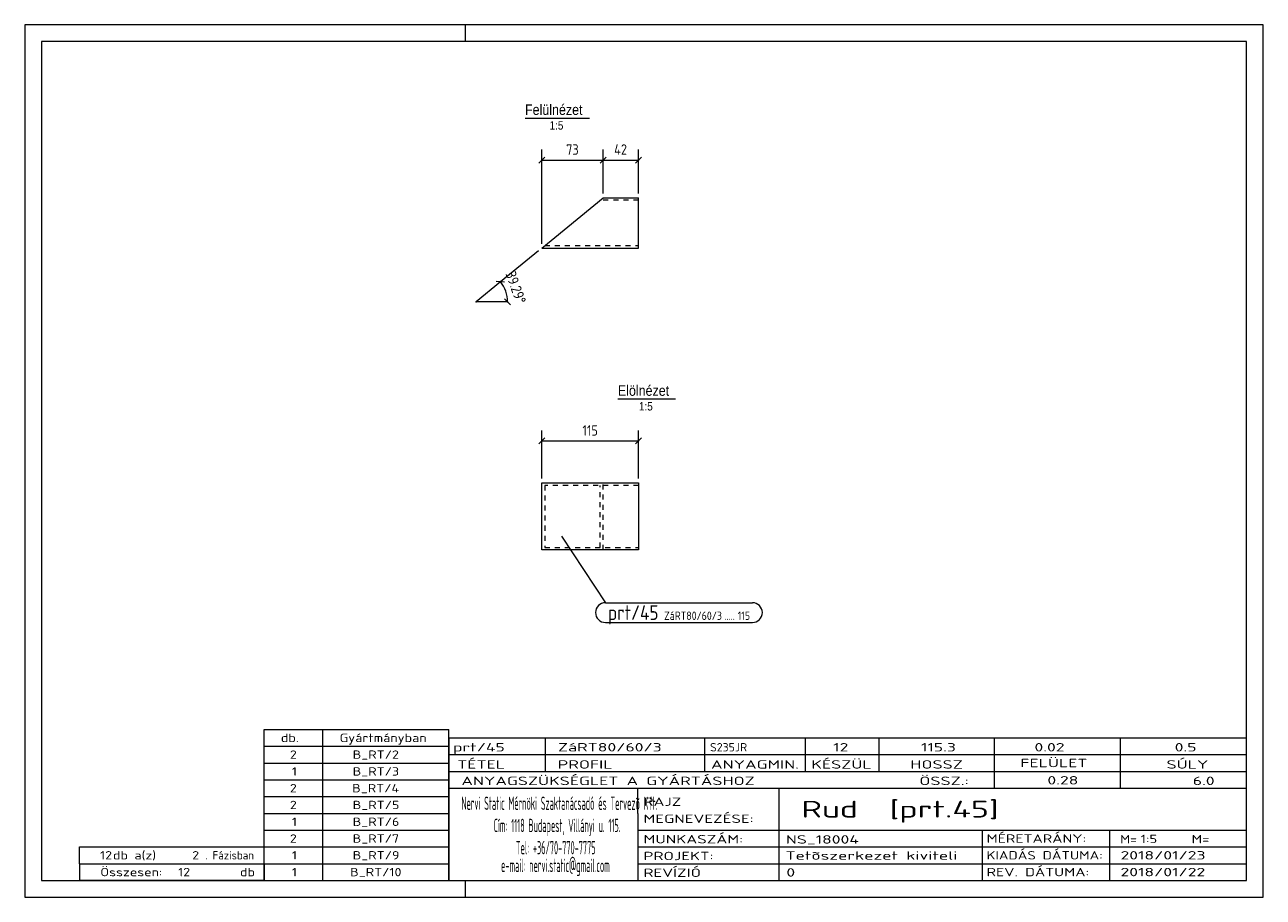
# Model space of a CAD drawing. Header units: millimetres. Extents: x 1 to 296, y 1 to 209.
import ezdxf

# ---------------------------------------------------------------- set-up
doc = ezdxf.new("R2010")
doc.units = ezdxf.units.MM
doc.header["$LTSCALE"] = 0.6
doc.linetypes.add('XKITLINE00', pattern=[0])
doc.linetypes.add('XKITLINE02', pattern=[4, 2, -2])
for name, color, linetype, lineweight in [('DrawingSheet', 5, 'Continuous', 0), ('OtherObjectType', 1, 'Continuous', 0), ('Part', 2, 'Continuous', 0), ('PartMark', 3, 'Continuous', 0), ('Z-DIMENSIONS', 1, 'Continuous', 0)]:
    doc.layers.add(name, color=color, linetype=linetype, lineweight=lineweight)
doc.styles.add('ARIAL', font='ARIAL.TTF')
doc.styles.add('ISOCPEUR', font='ISOCPEUR.TTF')

msp = doc.modelspace()

# ---------------------------------------------------------------- linework, layer by layer
at = {"layer": 'DrawingSheet', "color": 2, "linetype": 'XKITLINE00', "lineweight": 0}
for p, q in [((296, 209), (1, 209)), ((1, 209), (1, 1)), ((106, 205), (106, 209)), ((296, 1), (296, 209)), ((106, 1), (106, 5)), ((1, 1), (296, 1))]:
    msp.add_line(p, q, dxfattribs=at)
at = {"layer": 'DrawingSheet', "color": 3, "linetype": 'XKITLINE00', "lineweight": 0}
for p, q in [((292, 205), (5, 205)), ((5, 205), (5, 5)), ((292, 5), (292, 205)), ((5, 5), (292, 5))]:
    msp.add_line(p, q, dxfattribs=at)
at = {"layer": 'OtherObjectType', "color": 6, "linetype": 'XKITLINE00', "lineweight": 0}
for p, q in [((120.16, 186.75), (135.54, 186.75)), ((142.28, 119.79), (155.99, 119.79))]:
    msp.add_line(p, q, dxfattribs=at)
at = {"layer": 'OtherObjectType', "color": 7, "linetype": 'XKITLINE00', "lineweight": 0}
for p, q in [((58, 41), (102, 41)), ((58, 37), (58, 41)), ((72, 37), (72, 41)), ((102, 37), (102, 41)), ((102, 39), (292, 39)), ((102, 39), (102, 35)), ((102, 39), (292, 39)), ((125, 35), (125, 39)), ((163, 35), (163, 39)), ((187, 35), (187, 39)), ((204.5, 35), (204.5, 39)), ((232, 35), (232, 39)), ((262, 35), (262, 39)), ((292, 35), (292, 39)), ((58, 37), (102, 37)), ((58, 33), (58, 37)), ((72, 33), (72, 37)), ((102, 33), (102, 37)), ((58, 33), (102, 33)), ((58, 29), (58, 33)), ((72, 29), (72, 33)), ((102, 35), (292, 35)), ((102, 35), (102, 5)), ((102, 35), (292, 35)), ((102, 29), (102, 33)), ((125, 31), (125, 35)), ((163, 31), (163, 35)), ((187, 31), (187, 35)), ((204.5, 31), (204.5, 35)), ((232, 31), (232, 35)), ((262, 31), (262, 35)), ((292, 31), (292, 35)), ((102, 31), (292, 31)), ((232, 27), (232, 31)), ((262, 27), (262, 31)), ((292, 27), (292, 31)), ((58, 29), (102, 29)), ((58, 25), (58, 29)), ((72, 25), (72, 29)), ((102, 25), (102, 29)), ((102, 27), (292, 27)), ((147, 21), (147, 27)), ((180.7, 17), (180.7, 27)), ((292, 21), (292, 27)), ((58, 25), (102, 25)), ((58, 21), (58, 25)), ((72, 21), (72, 25)), ((102, 21), (102, 25)), ((58, 21), (102, 21)), ((58, 17), (58, 21)), ((72, 17), (72, 21)), ((102, 17), (102, 21)), ((147, 21), (147, 5)), ((292, 17), (292, 21)), ((58, 17), (102, 17)), ((58, 13), (58, 17)), ((72, 13), (72, 17)), ((102, 13), (102, 17)), ((147, 17), (292, 17)), ((180.7, 5), (180.7, 17)), ((229.16, 13), (229.16, 17)), ((259.5, 5), (259.5, 17)), ((292, 13), (292, 17)), ((14, 9), (14, 13)), ((14, 13), (58, 13)), ((14, 13), (58, 13)), ((58, 9), (58, 13)), ((58, 13), (102, 13)), ((58, 9), (58, 13)), ((72, 9), (72, 13)), ((102, 9), (102, 13)), ((147, 13), (292, 13)), ((229.16, 5), (229.16, 13)), ((292, 9), (292, 13)), ((14, 9), (58, 9)), ((14, 9), (14, 5)), ((14, 9), (58, 9)), ((58, 9), (58, 5)), ((58, 9), (102, 9)), ((58, 5), (58, 9)), ((72, 5), (72, 9)), ((102, 5), (102, 9)), ((147, 9), (292, 9)), ((292, 5), (292, 9)), ((58, 5), (14, 5)), ((58, 5), (102, 5)), ((102, 5), (292, 5)), ((139.5, 5), (292, 5))]:
    msp.add_line(p, q, dxfattribs=at)
at = {"layer": 'Part', "color": 2, "linetype": 'XKITLINE00', "lineweight": 0}
for p, q in [((124.13, 155.75), (138.8, 167.75)), ((138.8, 167.75), (147.2, 167.75)), ((147.2, 155.75), (147.2, 167.75)), ((124.13, 155.75), (147.2, 155.75)), ((124.13, 83.79), (124.13, 99.79)), ((124.13, 99.79), (147.2, 99.79)), ((147.2, 99.79), (147.2, 83.79)), ((147.2, 83.79), (124.13, 83.79))]:
    msp.add_line(p, q, dxfattribs=at)
at = {"layer": 'Part', "color": 7, "linetype": 'XKITLINE02', "lineweight": 0}
for p, q in [((147.2, 167.15), (138.07, 167.15)), ((124.87, 156.35), (147.2, 156.35)), ((147.2, 99.19), (124.87, 99.19)), ((124.87, 99.19), (124.87, 84.39)), ((138.07, 84.39), (138.07, 99.19)), ((138.8, 83.79), (138.8, 99.79)), ((124.87, 84.39), (147.2, 84.39))]:
    msp.add_line(p, q, dxfattribs=at)
at = {"layer": 'PartMark', "color": 7, "linetype": 'XKITLINE00', "lineweight": 0}
for p, q in [((128.81, 87.05), (139.31, 71.21)), ((139.31, 71.21), (174.34, 71.21)), ((139.31, 66.51), (174.34, 66.51))]:
    msp.add_line(p, q, dxfattribs=at)
for centre, start, end in [((139.31, 68.86), 90, 270), ((174.34, 68.86), 270, 90)]:
    msp.add_arc(centre, 2.35, start, end, dxfattribs=at)
at = {"layer": 'Z-DIMENSIONS', "color": 7, "linetype": 'XKITLINE00', "lineweight": 0}
for p, q in [((124.84, 177.46), (123.43, 176.04)), ((124.13, 156.75), (124.13, 179.25)), ((139.51, 177.46), (138.09, 176.04)), ((139.51, 177.46), (138.09, 176.04)), ((138.8, 168.75), (138.8, 179.25)), ((138.8, 168.75), (138.8, 179.25)), ((147.91, 177.46), (146.49, 176.04)), ((147.2, 168.75), (147.2, 179.25)), ((124.13, 176.75), (138.8, 176.75)), ((138.8, 176.75), (147.2, 176.75)), ((123.36, 155.12), (114.3, 147.71)), ((114.3, 147.71), (108.5, 142.96)), ((115.3, 147.61), (113.31, 147.81)), ((116, 142.96), (108.5, 142.96)), ((116.71, 142.25), (115.29, 143.66)), ((124.13, 100.79), (124.13, 112.29)), ((147.2, 100.79), (147.2, 112.29)), ((124.84, 110.49), (123.43, 109.08)), ((124.13, 109.79), (147.2, 109.79)), ((147.91, 110.49), (146.49, 109.08))]:
    msp.add_line(p, q, dxfattribs=at)
msp.add_arc((108.5, 142.96), 7.5, 0, 39.2924, dxfattribs=at)
at = {"layer": 'Z-DIMENSIONS', "color": 3}
for p in [(124.13, 176.75), (138.8, 176.75), (138.8, 176.75), (147.2, 176.75), (124.13, 109.79), (147.2, 109.79)]:
    msp.add_point(p, dxfattribs=at)
at = {"layer": 'Z-DIMENSIONS', "color": 7}
for p in [(114.3, 147.71), (108.5, 142.96), (116, 142.96)]:
    msp.add_point(p, dxfattribs=at)

# ---------------------------------------------------------------- texts
at = {"layer": 'OtherObjectType', "color": 6, "style": 'ARIAL', "width": 0.85}
for s, height, p in [('Felülnézet', 2.5, (120.16, 187.5)), ('1:5', 2, (126, 184)), ('Elölnézet', 2.5, (142.28, 120.54)), ('1:5', 2, (147.28, 117.04))]:
    msp.add_text(s, height=height, dxfattribs=at).set_placement(p)
at = {"layer": 'OtherObjectType', "color": 7, "style": 'ISOCPEUR'}
for s, height, width, p in [('db.', 2, 1.211571, (62, 38)), ('Gyártmányban', 2, 1.211571, (76, 38)), ('2', 2, 1.211571, (64.14, 34)), ('B_RT/2', 2, 1.211571, (79.1, 34)), ('prt/45', 2, 1.525501, (103, 35.76)), ('ZáRT80/60/3', 2, 1.525501, (128, 35.76)), ('S235JR', 2, 1.02, (164.22, 35.76)), ('12', 2, 1.525501, (193.55, 35.76)), ('115.3', 2, 1.525501, (214.47, 35.76)), ('0.02', 2, 1.525501, (241.51, 35.76)), ('0.5', 2, 1.525501, (274.91, 35.76)), ('TÉTEL', 2, 1.525501, (104, 31.66)), ('PROFIL', 2, 1.525501, (127.96, 31.66)), ('ANYAGMIN.', 2, 1.525501, (164.47, 31.66)), ('KÉSZÜL', 2, 1.525501, (188.37, 31.66)), ('HOSSZ', 2, 1.525501, (211.96, 31.66)), ('FELÜLET', 2, 1.525501, (238.13, 32)), ('SÚLY', 2, 1.525501, (272.96, 31.66)), ('1', 2, 1.211571, (64.63, 30)), ('B_RT/3', 2, 1.211571, (79.1, 30)), ('ANYAGSZÜKSÉGLET A GYÁRTÁSHOZ', 2, 1.525501, (105, 27.75)), ('ÖSSZ.:', 2, 1.525501, (214.1, 27.75)), ('0.28', 2, 1.525501, (244.59, 27.88)), ('6.0', 2, 1.525501, (279.22, 27.75)), ('2', 2, 1.211571, (64.14, 26)), ('B_RT/4', 2, 1.211571, (78.98, 26)), ('2', 2, 1.211571, (64.14, 22)), ('B_RT/5', 2, 1.211571, (79.1, 22)), ('Nervi Static Mérnöki\xa0Szaktanácsadó\xa0és\xa0Tervezõ Kft.', 3.1765, 0.403093, (105, 21.82)), ('RAJZ', 2, 1.445, (148.38, 22.78)), ('Rud  [prt.45]', 4, 1.474651, (186, 20)), ('MEGNEVEZÉSE:', 2, 1.445, (148.38, 18.72)), ('1', 2, 1.211571, (64.63, 18)), ('B_RT/6', 2, 1.211571, (79.1, 18)), ('Cím:\xa01118 Budapest, Villányi u. 115.', 3.1765, 0.403093, (112.69, 16.53)), ('2', 2, 1.211571, (64.14, 14)), ('B_RT/7', 2, 1.211571, (79.1, 14)), ('MUNKASZÁM:', 2, 1.445, (148.38, 13.84)), ('NS_18004', 2, 1.525501, (182.28, 13.78)), ('MÉRETARÁNY:', 2, 1.36, (230.1, 14)), ('M=', 2, 1.211571, (261.91, 13.84)), ('1:5', 2, 1.275, (266.79, 13.9)), ('M=', 2, 1.275, (278.95, 13.87)), ('12', 2, 1.211571, (18.92, 10)), ('db a(z)', 2, 1.211571, (22, 10)), ('2', 2, 1.211571, (40.86, 10)), ('. Fázisban', 2, 0.935, (44, 10)), ('1', 2, 1.211571, (64.63, 10)), ('B_RT/9', 2, 1.211571, (79.1, 10)), ('Tel:\xa0+36/70-770-7775', 3.1765, 0.403093, (117.97, 11.24)), ('PROJEKT:', 2, 1.445, (148.38, 9.84)), ('Tetõszerkezet kiviteli ', 2, 1.525501, (182.2, 9.94)), ('KIADÁS DÁTUMA:', 2, 1.275, (230.1, 10)), ('2018/01/23', 2, 1.525501, (262, 10)), ('e-mail:\xa0nervi.static@gmail.com', 3.1765, 0.403093, (114.45, 7)), ('Összesen:            db', 2, 1.211571, (19, 6)), ('12', 2, 1.211571, (37.53, 6)), ('1', 2, 1.211571, (64.63, 6)), ('B_RT/10', 2, 1.211571, (78.49, 6)), ('REVÍZIÓ', 2, 1.445, (148.38, 5.84)), ('0', 2, 1.525501, (182.41, 5.92)), ('REV. DÁTUMA:', 2, 1.36, (230.1, 6)), ('2018/01/22', 2, 1.525501, (262, 6))]:
    msp.add_text(s, height=height, dxfattribs=dict(at, width=width)).set_placement(p)
at = {"layer": 'PartMark', "color": 3, "style": 'ISOCPEUR', "width": 0.85}
msp.add_text('prt/45', height=3.5, dxfattribs=at).set_placement((139.91, 67.11))
at = {"layer": 'PartMark', "color": 4, "style": 'ISOCPEUR', "width": 0.85}
for s, p in [('ZáRT80/60/3', (153.29, 67.11)), ('115', (170.82, 67.11)), ('.....', (167.64, 67.11))]:
    msp.add_text(s, height=2, dxfattribs=at).set_placement(p)
at = {"layer": 'Z-DIMENSIONS', "color": 3, "style": 'ISOCPEUR', "width": 0.85}
for s, p in [('73', (129.96, 178)), ('42', (141.39, 178)), ('115', (133.84, 111.04))]:
    msp.add_text(s, height=2.5, dxfattribs=at).set_placement(p)
msp.add_text('39.29°', height=2.5, rotation=-70.3535, dxfattribs=at).set_placement((115.46, 149.66))

doc.saveas('drawing.dxf')
